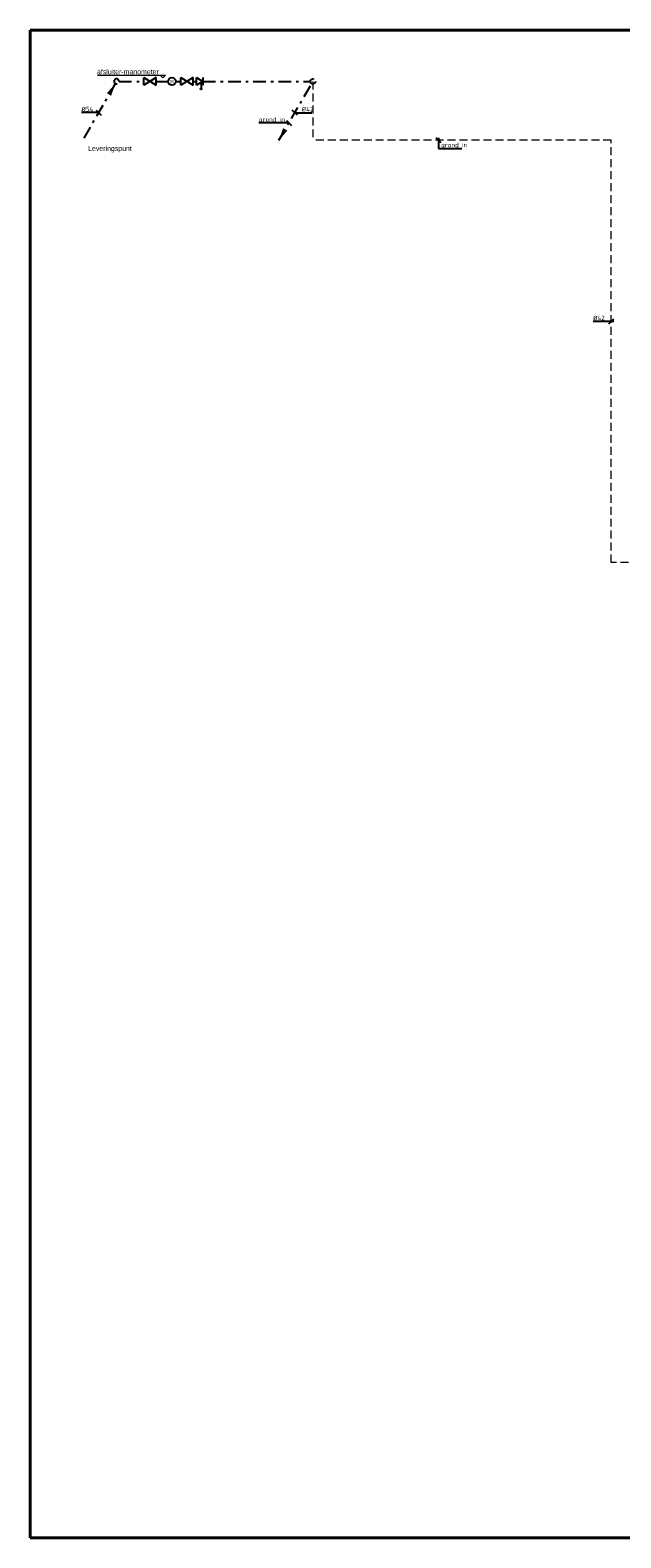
# Model space of a CAD drawing. Header units: millimetres. Extents: x -110 to 115249113, y -20 to 551969128.
# Tile 5 of 17: x 115145208 to 115156947, y 551923820 to 551953787. Entities that reach past the tile are written whole.
import ezdxf
from ezdxf.enums import TextEntityAlignment as Align

# ---------------------------------------------------------------- set-up
doc = ezdxf.new("R2010")
doc.units = ezdxf.units.MM
doc.header["$LTSCALE"] = 50
for name, pattern in [('2322109', [10, 5, -2, 1, -2]), ('2322109_a', [10, 5, -2, 1, -2]), ('HIDDEN2', [4.7625, 3.175, -1.5875])]:
    doc.linetypes.add(name, pattern=pattern)
doc.layers.get('0').update_dxf_attribs({"lineweight": 5})
doc.layers.add('BK Plattegrond Dak', color=253, linetype='Continuous', lineweight=40)
doc.layers.add('CAG RENVOOI STAMP', color=2, linetype='Continuous', lineweight=20)
doc.layers.add('WL531---', color=5, linetype='2322109')
doc.layers.add('WM531---', color=1, linetype='Continuous')
doc.styles.add('B-01', font='b-gbp')
doc.styles.add('BURO-018', font='BUROFONT', dxfattribs={"height": 1.8})
doc.styles.add('Diameter', font='arial.ttf')
doc.styles.add('DVD_VBC_Arial', font='arial.ttf')
doc.styles.add('STABICAD-018', font='ISOCP.SHX', dxfattribs={"height": 90})

# ---------------------------------------------------------------- blocks, each defined once
blk = doc.blocks.new('*U517')
at = {"linetype": '2322109'}
blk.add_hatch(color=2, dxfattribs=at).paths.add_polyline_path([(-25, -43), (-107, -285), (-193, -235)], flags=0)
at = {"color": 0, "linetype": '2322109'}
blk.add_line((0, 0), (0, 0, 1), dxfattribs=at)
at = {"color": 2, "linetype": '2322109_a'}
blk.add_line((-25, -43, 1), (-675, -1169, 1), dxfattribs=at)
at = {"color": 2, "linetype": '2322109'}
blk.add_arc((0, 0, 1), 50, 1.146, 358.854, dxfattribs=at)
at = {"color": 2}
for tag, p, style in [('CODE', (0, 100), 'STABICAD-018'), ('FLOORCODE', (0, 0, -50), 'STABICAD-018'), ('POSITIONCODE', (150, 150), 'DVD_VBC_Arial'), ('SECTIONCODE', (150, 150), 'DVD_VBC_Arial')]:
    blk.add_attdef(tag, p, '', height=1.2, dxfattribs=dict(at, style=style))
blk = doc.blocks.new('PI_SYM115')
at = {"color": 0, "linetype": 'Continuous'}
for p, q in [((-2.5, 1.5), (2.5, -1.5)), ((-2.5, -1.5), (-2.5, 1.5)), ((2.5, 1.5), (-2.5, -1.5)), ((2.5, -1.5), (2.5, 1.5))]:
    blk.add_line(p, q, dxfattribs=at)
at = {"color": 0, "linetype": 'Continuous', "style": 'BURO-018'}
blk.add_attdef('PRODUCTCODE', text='', height=1.8, dxfattribs=at).set_placement((0, 0), align=Align.MIDDLE)
blk = doc.blocks.new('PI_SYM113')
at = {"color": 0, "linetype": 'Continuous'}
blk.add_circle((0, 0), 1.5, dxfattribs=at)
at = {"color": 0, "linetype": 'Continuous', "style": 'BURO-018'}
for tag, height in [('PRODUCTCODE', 1.8), ('INDICATIONTEXT', 1.3)]:
    blk.add_attdef(tag, text='', height=height, dxfattribs=at).set_placement((0, 0), align=Align.MIDDLE)
blk = doc.blocks.new('PI_SYM128')
blk.add_hatch(color=0).paths.add_polyline_path([(0.25, -3, 1), (0.75, -3, 1)])
at = {"color": 0, "linetype": 'Continuous'}
for p, q in [((-1.25, -1.5), (-1.25, 1.5)), ((-1.25, 1.5), (1.25, 0)), ((1.25, 0), (-1.25, -1.5)), ((1.25, 1.5), (1.25, -1.5))]:
    blk.add_line(p, q, dxfattribs=at)
at = {"color": 0}
blk.add_line((0.5, -0.45), (0.5, -2.75), dxfattribs=at)
blk.add_circle((0.5, -3), 0.25, dxfattribs=at)
at = {"color": 0, "linetype": 'Continuous', "style": 'BURO-018'}
blk.add_attdef('PRODUCTCODE', text='', height=1.8, dxfattribs=at).set_placement((0, 0), align=Align.MIDDLE)
blk = doc.blocks.new('*U519')
at = {"linetype": '2322109'}
blk.add_hatch(color=2, dxfattribs=at).paths.add_polyline_path([(-675, -1169), (-593, -928), (-507, -978)], flags=0)
at = {"color": 0, "linetype": '2322109'}
blk.add_line((0, 0), (0, 0, 1), dxfattribs=at)
at = {"color": 2, "linetype": '2322109_a'}
blk.add_line((-675, -1169, 1), (-25, -43, 1), dxfattribs=at)
at = {"color": 2, "linetype": '2322109'}
blk.add_circle((0, 0, 1), 50, dxfattribs=at)
at = {"color": 2}
for tag, p, style in [('CODE', (0, 100), 'STABICAD-018'), ('FLOORCODE', (0, 0, -50), 'STABICAD-018'), ('POSITIONCODE', (150, 150), 'DVD_VBC_Arial'), ('SECTIONCODE', (150, 150), 'DVD_VBC_Arial')]:
    blk.add_attdef(tag, p, '', height=1.2, dxfattribs=dict(at, style=style))
blk = doc.blocks.new('*U516')
at = {"color": 0, "linetype": 'Continuous'}
for p, q in [((-117, 0), (-361, 0)), ((50, 0), (-117, 0)), ((-50, -50), (50, 50))]:
    blk.add_line(p, q, dxfattribs=at)
at = {"color": 0, "linetype": 'Continuous', "style": 'STABICAD-018'}
blk.add_text('%%c42', height=90, dxfattribs=at).set_placement((-361, 25))
at = {"color": 2, "style": 'DVD_VBC_Arial'}
blk.add_attdef('CODE', (0, 0), '', height=1.2, dxfattribs=at)
blk = doc.blocks.new('*U520')
at = {"color": 0, "linetype": 'Continuous'}
for p, q in [((50, -50), (-50, 50)), ((0, 0), (91, 0)), ((91, 0), (335, 0))]:
    blk.add_line(p, q, dxfattribs=at)
at = {"color": 0, "linetype": 'Continuous', "style": 'STABICAD-018'}
blk.add_text('%%c42', height=90, dxfattribs=at).set_placement((141, 25))
at = {"color": 2, "style": 'DVD_VBC_Arial'}
blk.add_attdef('CODE', (0, 0), '', height=1.2, dxfattribs=at)
blk = doc.blocks.new('*U518')
at = {"color": 0, "linetype": 'Continuous'}
for p, q in [((-101, 0), (-340, 0)), ((0, 0), (-101, 0)), ((-50, 50), (50, -50))]:
    blk.add_line(p, q, dxfattribs=at)
at = {"color": 0, "linetype": 'Continuous', "style": 'STABICAD-018'}
blk.add_text('%%c54', height=90, dxfattribs=at).set_placement((-340, 25))
at = {"color": 2, "style": 'DVD_VBC_Arial'}
blk.add_attdef('CODE', (0, 0), '', height=1.2, dxfattribs=at)
blk = doc.blocks.new('*U521')
at = {"color": 0, "linetype": 'Continuous'}
for p, q in [((-137, 0), (-598, 0)), ((0, 0), (-137, 0)), ((-50, 50), (50, -50))]:
    blk.add_line(p, q, dxfattribs=at)
at = {"color": 0, "linetype": 'Continuous', "style": 'STABICAD-018'}
blk.add_text('grond in ', height=90, dxfattribs=at).set_placement((-598, 25))
at = {"color": 2, "style": 'DVD_VBC_Arial'}
blk.add_attdef('CODE', (0, 0), '', height=1.2, dxfattribs=at)
blk = doc.blocks.new('*U522')
at = {"color": 0, "linetype": 'Continuous'}
for p, q in [((50, -50), (-50, 50)), ((0, 50), (0, -164)), ((0, -164), (462, -164))]:
    blk.add_line(p, q, dxfattribs=at)
at = {"color": 0, "linetype": 'Continuous', "style": 'STABICAD-018'}
blk.add_text('grond in ', height=90, dxfattribs=at).set_placement((50, -139))
at = {"color": 2, "style": 'DVD_VBC_Arial'}
blk.add_attdef('CODE', (0, 0), '', height=1.2, dxfattribs=at)

msp = doc.modelspace()

# ---------------------------------------------------------------- linework, layer by layer
at = {"layer": 'BK Plattegrond Dak'}
for p, q in [((115145211, 551953787), (115145208, 551923820)), ((115158933, 551953787), (115145211, 551953787)), ((115145208, 551923820), (115158933, 551923820))]:
    msp.add_line(p, q, dxfattribs=at)
at = {"layer": 'CAG RENVOOI STAMP'}
for p, q in [((115146544, 551952890), (115147897, 551952890)), ((115147846, 551952838), (115147794, 551952890)), ((115147897, 551952890), (115147846, 551952838))]:
    msp.add_line(p, q, dxfattribs=at)
at = {"layer": 'CAG RENVOOI STAMP', "color": 5, "linetype": 'HIDDEN2'}
for p, q in [((115150827, 551952768), (115150827, 551951599)), ((115156758, 551951599), (115150827, 551951599)), ((115156758, 551943204), (115156758, 551951599)), ((115159721, 551943204), (115156758, 551943204))]:
    msp.add_line(p, q, dxfattribs=at)
at = {"layer": 'WL531---', "linetype": '2322109'}
for p, q in [((115146975, 551952768), (115147465, 551952768)), ((115147715, 551952768), (115147951, 551952768)), ((115148101, 551952768), (115148200, 551952768)), ((115148450, 551952768), (115148517, 551952768)), ((115148642, 551952768), (115150777, 551952768))]:
    msp.add_line(p, q, dxfattribs=at)

# ---------------------------------------------------------------- block references
for name, p in [('*U517', (115146925, 551952768, -1)), ('*U519', (115150827, 551952768, -1))]:
    msp.add_blockref(name, p, dxfattribs=at)
at = {"layer": 'WL531---', "color": 2, "linetype": '2322109', "xscale": 50, "yscale": 50, "zscale": 50}
for name, p in [('PI_SYM115', (115147590, 551952768)), ('PI_SYM115', (115148325, 551952768)), ('PI_SYM128', (115148579, 551952768))]:
    msp.add_blockref(name, p, dxfattribs=at)
at = {"layer": 'WL531---', "color": 2, "linetype": '2322109'}
ref = msp.add_blockref('PI_SYM113', (115148026, 551952768), dxfattribs=dict(at, xscale=50, yscale=50, zscale=50))
ref.add_attrib('INDICATIONTEXT', 'W', dxfattribs={"layer": '0', "color": 2, "linetype": '2322109', "height": 60, "style": 'BURO-018'}).set_placement((115148026, 551952768), align=Align.MIDDLE)
at = {"layer": 'WM531---', "linetype": 'Continuous'}
for name, p in [('*U518', (115146567, 551952148, -1)), ('*U521', (115150351, 551951942, -1)), ('*U520', (115150468, 551952145, -1)), ('*U522', (115153326, 551951599)), ('*U516', (115156758, 551947997))]:
    msp.add_blockref(name, p, dxfattribs=at)

# ---------------------------------------------------------------- texts
at = {"layer": 'CAG RENVOOI STAMP', "style": 'B-01'}
msp.add_text('afsluiter-manometer', height=100, dxfattribs=at).set_placement((115146537, 551952960), align=Align.MIDDLE_LEFT)
at = {"layer": 'CAG RENVOOI STAMP', "insert": (115146361, 551951486), "char_height": 100, "width": 1336.9, "attachment_point": 1, "style": 'Diameter'}
msp.add_mtext('{\\fCentury Gothic|b0|i0|c0|p34;Leveringspunt}', dxfattribs=at)

doc.saveas('drawing.dxf')
